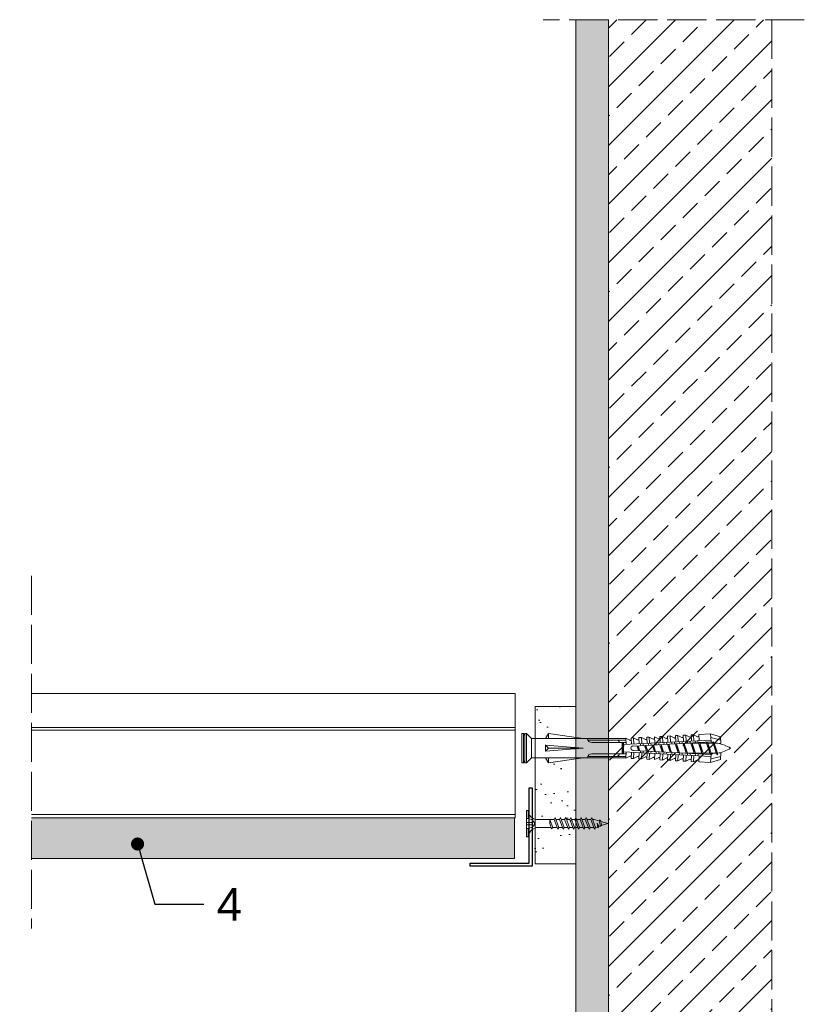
# Model space of a CAD drawing. Header units: millimetres. Extents: x -276 to 514, y -2154 to -831.
# Tile 4 of 6: x 274 to 514, y -1981 to -1679. Entities that reach past the tile are written whole.
import ezdxf
from ezdxf import colors
from ezdxf.entities.mleader import LeaderData, LeaderLine
from ezdxf.math import Vec2, Vec3

# ---------------------------------------------------------------- set-up
doc = ezdxf.new("R2010")
doc.units = ezdxf.units.MM
doc.linetypes.add('ACAD_ISO02W100', pattern=[15, 12, -3])
doc.layers.get('0').update_dxf_attribs({"lineweight": 5})
for name, color, linetype, lineweight in [('_RIGIPS AKCESORIA', 7, 'Continuous', 5), ('_RIGIPS G-K', 7, 'Continuous', 9), ('_RIGIPS PROFIL', 7, 'Continuous', 9), ('_RIGIPS PŁYTA', 7, 'Continuous', 9), ('KRESKOWANIE', 7, 'Continuous', 9), ('PRZERYWANA', 7, 'ACAD_ISO02W100', 9)]:
    doc.layers.add(name, color=color, linetype=linetype, lineweight=lineweight)
doc.layers.add('A-ANNO-REV-03', color=7, linetype='Continuous')
doc.styles.get("Standard").update_dxf_attribs({"font": 'arial.ttf'})

# ---------------------------------------------------------------- blocks, each defined once
blk = doc.blocks.new('kolek rozprezny komplet 60')
for p, q in [((390.66, 217.01), (390.76, 218.91)), ((393.75, 218.75), (390.71, 217.96)), ((393.81, 219.85), (390.76, 218.91)), ((392.67, 216.95), (393.04, 217.45)), ((393.07, 216.95), (393.04, 217.45)), ((393.68, 217.35), (393.81, 219.85)), ((417.38, 216.11), (393.68, 217.35)), ((420.47, 216.55), (393.71, 217.95)), ((397.41, 219.66), (393.81, 219.85)), ((394.67, 216.95), (394.92, 217.29)), ((395.07, 216.95), (395.05, 217.28)), ((397.07, 216.95), (397.23, 217.17)), ((397.31, 217.76), (397.41, 219.66)), ((397.47, 216.95), (397.46, 217.16)), ((397.67, 217.14), (397.71, 217.74)), ((399, 219.58), (397.82, 218.98)), ((398.47, 217.1), (398.5, 217.7)), ((398.9, 217.68), (399, 219.58)), ((399.8, 219.54), (399, 219.58)), ((399.7, 217.64), (399.8, 219.54)), ((400.07, 217.02), (400.1, 217.62)), ((401.4, 219.45), (400.22, 218.85)), ((400.87, 216.98), (400.9, 217.58)), ((401.3, 217.56), (401.4, 219.45)), ((402.2, 219.41), (401.4, 219.45)), ((402.1, 217.51), (402.2, 219.41)), ((402.47, 216.89), (402.5, 217.49)), ((403.8, 219.33), (402.61, 218.72)), ((403.27, 216.85), (403.3, 217.45)), ((403.7, 217.43), (403.8, 219.33)), ((404.6, 219.29), (403.8, 219.33)), ((404.5, 217.39), (404.6, 219.29)), ((404.86, 216.77), (404.9, 217.37)), ((406.19, 219.2), (405.01, 218.6)), ((405.66, 216.73), (405.69, 217.32)), ((406.09, 217.3), (406.19, 219.2)), ((406.99, 219.16), (406.19, 219.2)), ((406.89, 217.26), (406.99, 219.16)), ((407.26, 216.64), (407.29, 217.24)), ((408.59, 219.08), (407.41, 218.47)), ((408.06, 216.6), (408.09, 217.2)), ((408.49, 217.18), (408.59, 219.08)), ((409.39, 219.03), (408.59, 219.08)), ((409.29, 217.14), (409.39, 219.03)), ((409.66, 216.52), (409.69, 217.12)), ((410.99, 218.95), (409.8, 218.35)), ((410.89, 217.05), (410.99, 218.95)), ((412.59, 218.87), (411.4, 218.26)), ((412.49, 216.97), (412.59, 218.87)), ((413.38, 218.82), (412.59, 218.87)), ((413.28, 216.93), (413.38, 218.82)), ((414.98, 218.74), (413.8, 218.14)), ((414.88, 216.84), (414.98, 218.74)), ((415.78, 218.7), (414.98, 218.74)), ((415.68, 216.8), (415.78, 218.7)), ((417.38, 218.62), (416.2, 218.01)), ((417.28, 216.72), (417.38, 218.62)), ((418.18, 218.57), (417.38, 218.62)), ((418.08, 216.68), (418.18, 218.57)), ((419.78, 218.49), (418.59, 217.89)), ((419.68, 216.59), (419.78, 218.49)), ((430.17, 217.15), (419.71, 217.15)), ((431.37, 217.95), (419.75, 217.95)), ((448.67, 218.45), (419.77, 218.45)), ((420.47, 217.15), (420.47, 213.75)), ((420.67, 217.15), (420.67, 213.75)), ((420.87, 217.15), (420.87, 213.75)), ((443.47, 219.95), (432.8, 218.45)), ((443.47, 218.45), (443.47, 219.95)), ((443.47, 219.95), (444.34, 218.45)), ((450.17, 219.95), (448.67, 218.45)), ((448.67, 218.45), (448.67, 212.45)), ((450.17, 219.95), (450.17, 210.95)), ((450.67, 219.95), (450.17, 219.95)), ((450.67, 219.95), (450.67, 210.95)), ((450.67, 219.35), (451.17, 219.95)), ((451.17, 219.95), (451.67, 219.95)), ((451.17, 219.95), (451.17, 210.95)), ((451.67, 219.95), (451.67, 210.95)), ((393.15, 216.88), (390.66, 217.01)), ((391.67, 216.95), (392.67, 216.95)), ((392.67, 216.95), (391.67, 213.95)), ((392.67, 216.95), (392.07, 213.95)), ((393.07, 216.95), (392.07, 213.95)), ((393.07, 216.95), (394.67, 216.95)), ((394.67, 216.95), (393.67, 213.95)), ((417.38, 214.79), (393.68, 213.55)), ((420.47, 214.35), (393.71, 212.95)), ((394.67, 216.95), (394.07, 213.95)), ((395.07, 216.95), (394.07, 213.95)), ((395.07, 216.95), (397.07, 216.95)), ((397.07, 216.95), (396.07, 213.95)), ((397.07, 216.95), (396.47, 213.95)), ((397.47, 216.95), (396.47, 213.95)), ((397.47, 216.95), (399.47, 216.95)), ((399.47, 216.95), (398.47, 213.95)), ((399.47, 216.95), (398.87, 213.95)), ((399.87, 216.95), (398.87, 213.95)), ((399.47, 216.95), (399.55, 217.05)), ((399.87, 216.95), (399.87, 217.03)), ((399.87, 216.95), (401.38, 216.95)), ((401.87, 216.92), (400.87, 213.95)), ((401.87, 216.92), (401.27, 213.95)), ((402.26, 216.9), (401.27, 213.95)), ((404.22, 216.8), (403.31, 214.05)), ((404.24, 216.8), (403.7, 214.07)), ((404.62, 216.78), (403.72, 214.07)), ((404.86, 214.13), (404.9, 213.53)), ((405.66, 214.17), (405.69, 213.58)), ((406.58, 216.68), (405.75, 214.18)), ((406.62, 216.68), (406.12, 214.2)), ((406.98, 216.66), (406.16, 214.2)), ((407.26, 214.26), (407.29, 213.66)), ((408.06, 214.3), (408.09, 213.7)), ((408.94, 216.55), (408.19, 214.31)), ((408.99, 216.55), (408.55, 214.33)), ((409.34, 216.53), (408.6, 214.33)), ((409.66, 214.38), (409.69, 213.79)), ((410.46, 216.47), (410.49, 217.07)), ((410.46, 214.43), (410.49, 213.83)), ((411.3, 216.43), (410.64, 214.44)), ((411.37, 216.43), (410.98, 214.45)), ((411.69, 216.41), (411.04, 214.46)), ((412.05, 216.39), (412.09, 216.99)), ((412.05, 214.51), (412.09, 213.91)), ((412.85, 216.35), (412.89, 216.95)), ((412.85, 214.55), (412.89, 213.95)), ((413.66, 216.31), (413.08, 214.56)), ((413.75, 216.3), (413.4, 214.58)), ((414.05, 216.29), (413.49, 214.58)), ((414.45, 216.27), (414.48, 216.86)), ((414.45, 214.64), (414.48, 214.04)), ((415.25, 216.22), (415.28, 216.82)), ((415.25, 214.68), (415.28, 214.08)), ((416.02, 216.18), (415.52, 214.69)), ((415.68, 214.1), (415.78, 212.2)), ((416.12, 216.18), (415.83, 214.71)), ((416.41, 216.16), (415.93, 214.71)), ((417.28, 214.18), (417.38, 212.29)), ((418.22, 215.58), (418.01, 214.95)), ((418.08, 214.22), (418.18, 212.33)), ((419.68, 214.31), (419.78, 212.41)), ((444.34, 216.37), (432.8, 215.45)), ((432.8, 215.45), (443.47, 215.45)), ((444.34, 214.53), (432.8, 215.45)), ((444.34, 216.37), (443.47, 215.45)), ((444.34, 214.53), (443.47, 215.45)), ((444.34, 214.53), (444.34, 216.37)), ((448.67, 216.95), (448.67, 213.95)), ((393.15, 214.02), (390.66, 213.89)), ((390.66, 213.89), (390.76, 211.99)), ((393.75, 212.15), (390.71, 212.94)), ((393.81, 211.05), (390.76, 211.99)), ((391.67, 213.95), (391.71, 213.45)), ((391.71, 213.45), (392.07, 213.95)), ((392.07, 213.95), (393.67, 213.95)), ((393.67, 213.95), (393.7, 213.55)), ((393.68, 213.55), (393.81, 211.05)), ((393.78, 213.55), (394.07, 213.95)), ((397.41, 211.24), (393.81, 211.05)), ((394.07, 213.95), (396.07, 213.95)), ((396.07, 213.95), (396.09, 213.67)), ((396.28, 213.68), (396.47, 213.95)), ((396.47, 213.95), (398.47, 213.95)), ((397.31, 213.14), (397.41, 211.24)), ((397.67, 213.76), (397.71, 213.16)), ((399, 211.32), (397.82, 211.93)), ((398.47, 213.95), (398.48, 213.8)), ((398.47, 213.8), (398.5, 213.2)), ((398.77, 213.81), (398.87, 213.95)), ((398.87, 213.95), (400.87, 213.95)), ((398.9, 213.22), (399, 211.32)), ((399.8, 211.36), (399, 211.32)), ((399.7, 213.26), (399.8, 211.36)), ((400.07, 213.88), (400.1, 213.28)), ((401.4, 211.45), (400.22, 212.05)), ((400.87, 213.95), (400.88, 213.92)), ((400.87, 213.92), (400.9, 213.32)), ((401.27, 213.95), (401.38, 213.95)), ((401.27, 213.94), (401.27, 213.95)), ((401.3, 213.35), (401.4, 211.45)), ((402.2, 211.49), (401.4, 211.45)), ((402.1, 213.39), (402.2, 211.49)), ((402.47, 214.01), (402.5, 213.41)), ((403.8, 211.57), (402.61, 212.18)), ((403.27, 214.05), (403.3, 213.45)), ((403.7, 213.47), (403.8, 211.57)), ((404.6, 211.62), (403.8, 211.57)), ((404.5, 213.51), (404.6, 211.62)), ((406.19, 211.7), (405.01, 212.3)), ((406.09, 213.6), (406.19, 211.7)), ((406.99, 211.74), (406.19, 211.7)), ((406.89, 213.64), (406.99, 211.74)), ((408.59, 211.82), (407.41, 212.43)), ((408.49, 213.72), (408.59, 211.82)), ((409.39, 211.87), (408.59, 211.82)), ((409.29, 213.76), (409.39, 211.87)), ((410.99, 211.95), (409.8, 212.55)), ((410.89, 213.85), (410.99, 211.95)), ((412.59, 212.03), (411.4, 212.64)), ((412.49, 213.93), (412.59, 212.03)), ((413.38, 212.08), (412.59, 212.03)), ((413.28, 213.97), (413.38, 212.08)), ((414.98, 212.16), (413.8, 212.76)), ((414.88, 214.06), (414.98, 212.16)), ((415.78, 212.2), (414.98, 212.16)), ((417.38, 212.29), (416.2, 212.89)), ((418.18, 212.33), (417.38, 212.29)), ((419.78, 212.41), (418.59, 213.01)), ((430.17, 213.75), (419.71, 213.75)), ((431.37, 212.95), (419.75, 212.95)), ((448.67, 212.45), (419.77, 212.45)), ((443.47, 210.95), (432.8, 212.45)), ((443.47, 212.45), (443.47, 210.95)), ((443.47, 210.95), (444.34, 212.45)), ((450.17, 210.95), (448.67, 212.45)), ((450.67, 211.55), (451.17, 210.95)), ((450.67, 210.95), (450.17, 210.95)), ((451.17, 210.95), (451.67, 210.95))]:
    blk.add_line(p, q)
for centre, radius, start, end in [((393.65, 216.85), 0.5, 87, 177), ((397.68, 219.24), 0.3, 177, 297), ((400.08, 219.12), 0.3, 177, 297), ((402.48, 218.99), 0.3, 177, 297), ((404.87, 218.87), 0.3, 177, 297), ((407.27, 218.74), 0.3, 177, 297), ((409.67, 218.61), 0.3, 177, 297), ((411.27, 218.53), 0.3, 177, 297), ((413.66, 218.41), 0.3, 177, 297), ((416.06, 218.28), 0.3, 177, 297), ((418.46, 218.15), 0.3, 177, 297), ((422.67, 216.95), 1, 90, 168.463), ((430.17, 218.45), 1.3, 270, 0), ((393.41, 206.24), 10.85, 99.2038, 121.9083), ((393.41, 224.66), 10.85, 238.0917, 260.7962), ((417.55, 215.45), 0.682, 255.8604, 104.1386), ((393.65, 214.05), 0.5, 183, 273), ((397.68, 211.66), 0.3, 63, 183), ((400.08, 211.78), 0.3, 63, 183), ((402.48, 211.91), 0.3, 63, 183), ((404.87, 212.03), 0.3, 63, 183), ((407.27, 212.16), 0.3, 63, 183), ((409.67, 212.29), 0.3, 63, 183), ((411.27, 212.37), 0.3, 63, 183), ((413.66, 212.5), 0.3, 63, 183), ((416.06, 212.62), 0.3, 63, 183), ((418.46, 212.75), 0.3, 63, 183), ((422.67, 213.95), 1, 191.537, 270), ((430.17, 212.45), 1.3, 0, 90)]:
    blk.add_arc(centre, radius, start, end)
blk = doc.blocks.new('TN 25')
at = {"layer": '_RIGIPS AKCESORIA'}
for p, q in [((0, -0.84), (0, 7.16)), ((0, 7.16), (0.46, 7.16)), ((0.46, 7.16), (0.46, 4.78)), ((0.46, 4.78), (0, 4.78)), ((0, 3.5), (1.77, 3.5)), ((1.77, 3.5), (1.77, 4.2)), ((3.02, 4.46), (8.47, 4.46)), ((7.12, 4.46), (7.12, 3.18)), ((8.03, 2.01), (7.12, 4.46)), ((7.12, 3.18), (7.65, 1.53)), ((8.47, 4.46), (8.79, 5)), ((9.61, 1.51), (8.47, 4.46)), ((8.79, 5), (9.93, 2.01)), ((9, 4.46), (10.1, 4.46)), ((10.1, 4.46), (10.41, 5)), ((11.23, 1.51), (10.1, 4.46)), ((10.41, 5), (11.56, 2.01)), ((10.62, 4.46), (11.67, 4.46)), ((11.67, 4.46), (11.99, 5)), ((12.81, 1.51), (11.67, 4.46)), ((11.99, 5), (13.14, 2.01)), ((12.2, 4.46), (13.21, 4.46)), ((13.21, 4.46), (13.52, 5)), ((14.34, 1.51), (13.21, 4.46)), ((13.52, 5), (14.67, 2.01)), ((13.73, 4.46), (14.8, 4.46)), ((14.8, 4.46), (15.12, 5)), ((15.94, 1.51), (14.8, 4.46)), ((15.12, 5), (16.26, 2.01)), ((15.33, 4.46), (16.42, 4.46)), ((16.42, 4.46), (16.73, 5)), ((17.55, 1.51), (16.42, 4.46)), ((16.73, 5), (17.88, 2.01)), ((16.94, 4.46), (17.99, 4.46)), ((17.99, 4.46), (18.31, 5)), ((19.13, 1.51), (17.99, 4.46)), ((18.31, 5), (19.45, 2.01)), ((18.52, 4.46), (19.68, 4.46)), ((19.68, 4.46), (20, 5)), ((20.82, 1.51), (19.68, 4.46)), ((20, 5), (21.14, 2.01)), ((20.21, 4.46), (20.7, 4.46)), ((20.7, 4.46), (22.28, 3.98)), ((21.85, 1.83), (21.67, 3.28)), ((21.67, 3.28), (22.14, 2.4)), ((22.28, 3.98), (22.56, 4.37)), ((22.7, 2.36), (22.28, 3.98)), ((22.56, 4.37), (23.03, 2.71)), ((22.71, 3.85), (25, 3.24)), ((25, 3.24), (23.03, 2.71)), ((0, 2.83), (1.77, 2.83)), ((0.46, 1.64), (0, 1.64)), ((0.46, -0.84), (0.46, 1.64)), ((1.77, 2.83), (1.77, 2.18)), ((7.49, 2.01), (3.55, 2.01)), ((7.65, 1.53), (8.03, 2.01)), ((9.41, 2.01), (8.03, 2.01)), ((9.93, 2.01), (9.61, 1.51)), ((11.04, 2.01), (9.93, 2.01)), ((11.56, 2.01), (11.23, 1.51)), ((12.61, 2.01), (11.56, 2.01)), ((13.14, 2.01), (12.81, 1.51)), ((14.15, 2.01), (13.14, 2.01)), ((14.67, 2.01), (14.34, 1.51)), ((15.74, 2.01), (14.67, 2.01)), ((16.26, 2.01), (15.94, 1.51)), ((17.36, 2.01), (16.26, 2.01)), ((17.88, 2.01), (17.55, 1.51)), ((18.93, 2.01), (17.88, 2.01)), ((19.45, 2.01), (19.13, 1.51)), ((19.45, 2.01), (20.62, 2.01)), ((21.14, 2.01), (20.82, 1.51)), ((21.14, 2.01), (21.81, 2.12)), ((22.14, 2.4), (21.85, 1.83)), ((22.7, 2.36), (22.14, 2.4)), ((23.03, 2.71), (22.7, 2.36)), ((0, -0.84), (0.46, -0.84))]:
    blk.add_line(p, q, dxfattribs=at)
for centre, major_axis, ratio, start_param, end_param in [((3.09, 7.67), (0.17, 3.2), 0.826134, 1.773653, 3.180586), ((-0.04, 0.9), (0, 3.93), 0.848176, -0.720942, -0.151112), ((1.66, 3.18), (0, 0.895), 0.848176, -1.552777, -0.720942), ((1.66, 3.18), (0, 0.895), 0.848176, 3.862535, 4.730408), ((3.37, -1.57), (0.28, 3.57), 0.832181, 0.035984, 1.430787), ((-2.73, 15.91), (0, 14.76), 0.848176, 3.399396, 3.475072), ((0.59, 4.62), (0, 2.81), 0.848176, 3.475072, 3.862535)]:
    blk.add_ellipse(centre, major_axis=major_axis, ratio=ratio, start_param=start_param, end_param=end_param, dxfattribs=at)
blk = doc.blocks.new('_Dot')
at = {"color": 0, "linetype": 'ByBlock', "lineweight": -2}
blk.add_line((-0.5, 0), (-1, 0), dxfattribs=at)
at = {"color": 0, "linetype": 'ByBlock', "const_width": 0.5}
blk.add_lwpolyline([(-0.25, 0, 1), (0.25, 0, 1)], format="xyb", close=True, dxfattribs=at)
blk = doc.blocks.new('kątownik 24x19')
at = {"layer": 'A-ANNO-REV-03'}
for p, q in [((-0.019, -0.0231), (-0.019, 0.0009)), ((-0.019, 0.0009), (0, 0.0009)), ((-0.0181, 0), (-0.0181, -0.0231)), ((0, 0), (-0.0181, 0)), ((0, 0.0009), (0, 0)), ((-0.0181, -0.0231), (-0.019, -0.0231))]:
    blk.add_line(p, q, dxfattribs=at)

msp = doc.modelspace()

# ---------------------------------------------------------------- hatches: boundary and pattern name
at = {"layer": '_RIGIPS PROFIL'}
h = msp.add_hatch(dxfattribs=at)
h.set_pattern_fill('AR-SAND', color=256, scale=0.1, style=0)
h.paths.add_polyline_path([(-49.67, -1923.71), (-197.67, -1923.71), (-197.67, -1936.21), (-49.67, -1936.21)])
h.paths.add_polyline_path([(425.27, -1923.71), (277.26, -1923.71), (277.26, -1936.21), (425.27, -1936.21)])
h.paths.add_polyline_path([(310.04, -1932.72, -1), (309.49, -1930.79, -1)], flags=16)
at = {"layer": 'KRESKOWANIE'}
h = msp.add_hatch(dxfattribs=at)
h.set_pattern_fill('AR-SAND', color=256, scale=0.1, style=0)
h.set_pattern_definition([(37.5, (-2394.6565, -3309.2643), (-0.160003, 4.8941324), [0, -3.8608, 0, -4.318, 0, -4.1275]), (7.5, (-2394.6565, -3309.264), (4.495233, 7.168251), [0, -2.0828, 0, -3.4798, 0, -1.3335]), (327.5, (-2397.7807, -3309.2643), (7.9099237, 0.014372), [0, -1.27, 0, -4.572, 0, -5.969]), (317.5, (-2397.781, -3309.264), (7.635565, 2.229293), [0, -0.635, 0, -2.9972, 0, -3.429])])
h.paths.add_polyline_path([(444.02, -1679.31), (454.02, -1679.31), (454.02, -2030.31), (444.02, -2030.31)])
h = msp.add_hatch(dxfattribs=at)
h.set_pattern_fill('ANSI33', color=256, scale=2, angle=180, style=0)
h.set_pattern_definition([(225, (-2394.657, -3309.264), (8.980256, -8.980256), []), (225, (-2403.637, -3309.264), (8.980256, -8.980256), [6.35, -3.175])])
h.paths.add_polyline_path([(454.02, -1679.31), (504.02, -1679.31), (504.02, -2030.31), (454.02, -2030.31)])
h = msp.add_hatch(dxfattribs=at)
h.set_pattern_fill('AR-SAND', color=256, scale=0.2, style=0)
h.set_pattern_definition([(37.5, (2e-13, -1513.536), (-0.32001, 9.78826), [0, -7.7216, 0, -8.636, 0, -8.255]), (7.5, (2e-13, -1513.536), (8.99047, 14.3365), [0, -4.1656, 0, -6.9596, 0, -2.667]), (327.5, (-6.248, -1513.536), (15.81985, 0.02874), [0, -2.54, 0, -9.144, 0, -11.938]), (317.5, (-6.248, -1513.536), (15.27113, 4.4586), [0, -1.27, 0, -5.9944, 0, -6.858])])
edge = h.paths.add_edge_path()
edge.add_line((444.02, -1905.73), (435.65, -1906.91))
edge.add_line((435.65, -1906.91), (434.78, -1905.41))
edge.add_line((434.78, -1905.41), (431.52, -1905.41))
edge.add_line((431.52, -1905.41), (431.52, -1926.05))
edge.add_ellipse((432.02, -1922.89), major_axis=(0.17, 3.2), ratio=0.826134, start_angle=172.8106, end_angle=182.2342)
edge.add_line((431.95, -1926.1), (437.41, -1926.1))
edge.add_line((437.41, -1926.1), (437.72, -1925.56))
edge.add_line((437.72, -1925.56), (437.93, -1926.1))
edge.add_line((437.93, -1926.1), (439.03, -1926.1))
edge.add_line((439.03, -1926.1), (439.35, -1925.56))
edge.add_line((439.35, -1925.56), (439.55, -1926.1))
edge.add_line((439.55, -1926.1), (440.61, -1926.1))
edge.add_line((440.61, -1926.1), (440.92, -1925.56))
edge.add_line((440.92, -1925.56), (441.13, -1926.1))
edge.add_line((441.13, -1926.1), (442.14, -1926.1))
edge.add_line((442.14, -1926.1), (442.46, -1925.56))
edge.add_line((442.46, -1925.56), (442.66, -1926.1))
edge.add_line((442.66, -1926.1), (443.74, -1926.1))
edge.add_line((443.74, -1926.1), (444.02, -1925.62))
edge.add_line((444.02, -1925.62), (444.02, -1905.73))
edge = h.paths.add_edge_path()
edge.add_line((444.02, -1928.55), (443.6, -1928.55))
edge.add_line((443.6, -1928.55), (443.28, -1929.06))
edge.add_line((443.28, -1929.06), (443.08, -1928.55))
edge.add_line((443.08, -1928.55), (442.07, -1928.55))
edge.add_line((442.07, -1928.55), (441.74, -1929.06))
edge.add_line((441.74, -1929.06), (441.55, -1928.55))
edge.add_line((441.55, -1928.55), (440.49, -1928.55))
edge.add_line((440.49, -1928.55), (440.17, -1929.06))
edge.add_line((440.17, -1929.06), (439.97, -1928.55))
edge.add_line((439.97, -1928.55), (438.87, -1928.55))
edge.add_line((438.87, -1928.55), (438.54, -1929.06))
edge.add_line((438.54, -1929.06), (438.35, -1928.55))
edge.add_line((438.35, -1928.55), (436.97, -1928.55))
edge.add_line((436.97, -1928.55), (436.58, -1929.03))
edge.add_line((436.58, -1929.03), (436.43, -1928.55))
edge.add_line((436.43, -1928.55), (432.48, -1928.55))
edge.add_ellipse((432.3, -1932.13), major_axis=(0.28, 3.57), ratio=0.832181, start_angle=2.0617, end_angle=20.6679)
edge.add_line((431.52, -1928.7), (431.52, -1937.81))
edge.add_line((431.52, -1937.81), (444.02, -1937.81))
edge.add_line((444.02, -1937.81), (444.02, -1928.55))
h.paths.add_polyline_path([(444.02, -1889.61), (431.52, -1889.61), (431.52, -1899.41), (434.78, -1899.41), (435.65, -1897.91), (444.02, -1899.09)])

# ---------------------------------------------------------------- linework, layer by layer
for p, q in [((444.02, -1679.31), (444.02, -2030.31)), ((454.02, -1679.31), (454.02, -2030.31))]:
    msp.add_line(p, q)
at = {"layer": '_RIGIPS PROFIL'}
for p, q in [((425.4, -1885.71), (277.26, -1885.71)), ((425.4, -1896.04), (277.26, -1896.04)), ((425.4, -1896.88), (277.26, -1896.88)), ((425.4, -1923.71), (277.26, -1923.71))]:
    msp.add_line(p, q, dxfattribs=at)
at = {"layer": '_RIGIPS PŁYTA'}
for p, q in [((425.4, -1885.71), (425.4, -1923.71)), ((431.52, -1889.61), (444.02, -1889.61)), ((431.52, -1889.61), (431.52, -1937.81)), ((277.26, -1922.71), (425.4, -1922.71)), ((277.26, -1923.71), (425.4, -1923.71)), ((277.26, -1923.71), (425.27, -1923.71)), ((425.27, -1923.71), (425.27, -1936.21)), ((431.52, -1926.51), (431.52, -1926.71)), ((277.26, -1936.21), (425.27, -1936.21)), ((431.52, -1937.81), (444.02, -1937.81))]:
    msp.add_line(p, q, dxfattribs=at)
at = {"layer": 'PRZERYWANA'}
for p, q in [((514.02, -1679.31), (434.02, -1679.31)), ((504.02, -1679.31), (504.02, -2030.31)), ((277.26, -1849.61), (277.26, -1957.64)), ((277.26, -1849.61), (277.26, -1957.64))]:
    msp.add_line(p, q, dxfattribs=at)

# ---------------------------------------------------------------- block references
at = {"xscale": -1}
msp.add_blockref('kolek rozprezny komplet 60', (879.12, -2117.86), dxfattribs=at)
msp.add_blockref('TN 25', (428.93, -1928.67))
at = {"layer": 'A-ANNO-REV-03', "xscale": 1000, "yscale": 1000, "zscale": 1000, "rotation": 180}
msp.add_blockref('kątownik 24x19', (411.62, -1937.61), dxfattribs=at)

# ---------------------------------------------------------------- leaders
at = {"layer": '_RIGIPS G-K'}
ml = msp.add_multileader_mtext('Standard', dxfattribs=at)
ml.set_content('4', color=256)
ml.set_leader_properties()
ml.set_arrow_properties(name='DOT')
ml.build(insert=Vec2(0, 0))
ml.multileader.update_dxf_attribs({"dogleg_length": 15})
ctx = ml.context
ctx.base_point, ctx.char_height, ctx.landing_gap_size, ctx.plane_origin = Vec3(330.03, -1950.2), 10, 4, Vec3(283.05, -1834.08)
notes = []
notes.append((ctx, [(0, (1, 1, 0), (315.03, -1950.2), (1, 0), 15, [(0, [(309.77, -1931.75)], 0, [])])]))
ctx.mtext.insert, ctx.mtext.flow_direction = Vec3(334.03, -1945.2), 5
for ctx, leaders in notes:
    for number, flags, end, landing, length, lines in leaders:
        leader = LeaderData()
        leader.index, (leader.has_last_leader_line, leader.has_dogleg_vector, leader.attachment_direction) = number, flags
        leader.last_leader_point, leader.dogleg_vector, leader.dogleg_length = Vec3(end), Vec3(landing), length
        for number, points, colour, breaks in lines:
            line = LeaderLine()
            line.index, line.vertices, line.color, line.breaks = number, Vec3.list(points), colors.encode_raw_color(colour), breaks
            leader.lines.append(line)
        ctx.leaders.append(leader)

doc.saveas('drawing.dxf')
